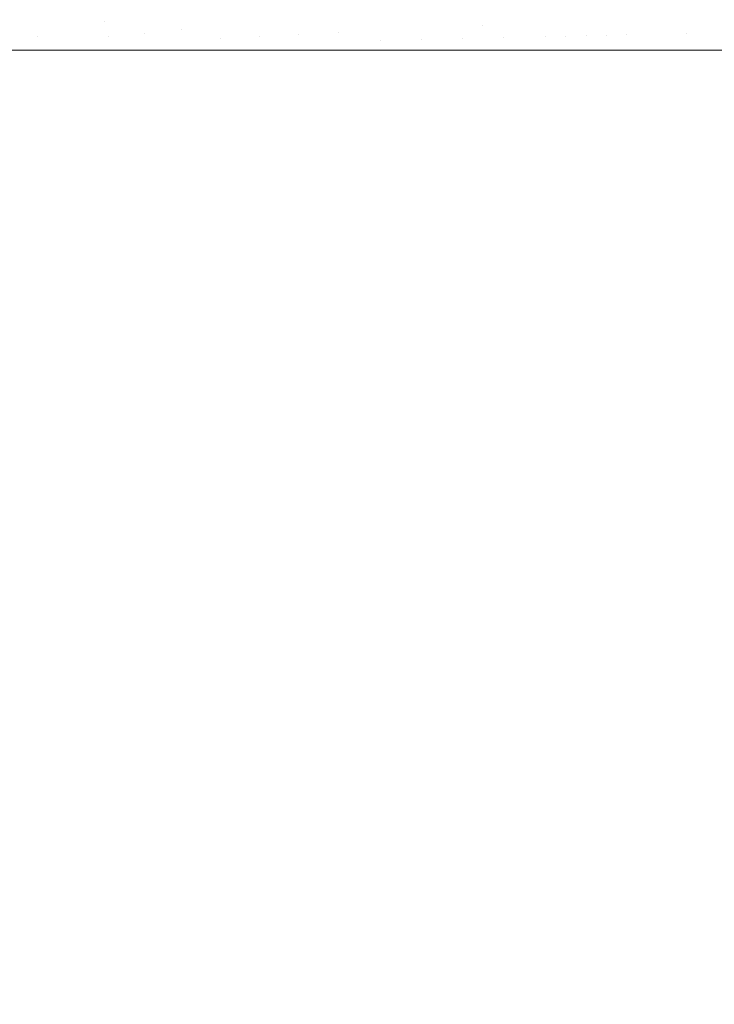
# Model space of a CAD drawing. Header units: centimetres. Extents: x -35.1 to 36.2, y 4.2 to 6.
# Tile 158 of 256: x -11.275 to -11.184, y 5.7751 to 5.9041. Entities that reach past the tile are written whole.
import ezdxf

# ---------------------------------------------------------------- set-up
doc = ezdxf.new("R2010")
doc.units = ezdxf.units.CM
doc.header["$LTSCALE"] = 2.54
doc.layers.add('Lucido design-1', color=7, linetype='Continuous')

# ---------------------------------------------------------------- blocks, each defined once
blk = doc.blocks.new('Gruppo-4-1')
at = {"color": 7, "linetype": 'Continuous', "lineweight": 9}
for points, invisible_edges in [([(-11.27049, 5.90598, -2313.12169), (-11.27409, 5.90396, -2313.12196), (-11.27532, 5.90494, -2313.12196), (-11.27236, 5.90748, -2313.12169)], 15), ([(-11.26394, 5.90381, -2313.12129), (-11.26503, 5.90591, -2313.12129), (-11.26076, 5.90746, -2313.12074), (-11.25997, 5.90611, -2313.12074)], 15), ([(-11.23873, 5.90432, -2313.11695), (-11.24387, 5.90381, -2313.11817), (-11.24433, 5.90582, -2313.11817), (-11.23926, 5.90661, -2313.11695)], 15), ([(-11.26919, 5.90439, -2313.12169), (-11.27324, 5.90291, -2313.12196), (-11.27409, 5.90396, -2313.12196), (-11.27049, 5.90598, -2313.12169)], 15), ([(-11.26919, 5.90439, -2313.12169), (-11.26503, 5.90591, -2313.12129), (-11.26394, 5.90381, -2313.12129), (-11.26839, 5.90284, -2313.12169)], 15), ([(-11.25997, 5.90611, -2313.12074), (-11.25938, 5.9048, -2313.12074), (-11.26394, 5.90381, -2313.12129)], 11), ([(-11.25868, 5.90232, -2313.12074), (-11.25938, 5.9048, -2313.12074), (-11.2547, 5.90582, -2313.12005), (-11.25419, 5.90428, -2313.12005)], 15), ([(-11.24433, 5.90582, -2313.11817), (-11.24387, 5.90381, -2313.11817), (-11.24891, 5.9033, -2313.1192), (-11.24931, 5.90504, -2313.1192)], 15), ([(-11.23332, 5.9036, -2313.11554), (-11.23351, 5.90484, -2313.11554), (-11.22823, 5.90537, -2313.11391), (-11.22801, 5.90399, -2313.11391)], 15), ([(-11.22801, 5.90399, -2313.11391), (-11.22823, 5.90537, -2313.11391), (-11.22289, 5.90591, -2313.11206), (-11.22266, 5.90439, -2313.11206)], 15), ([(-11.21456, 5.90498, -2313.10883), (-11.21186, 5.90518, -2313.10763), (-11.21167, 5.90344, -2313.10763), (-11.21438, 5.9033, -2313.10883)], 15), ([(-11.20896, 5.90357, -2313.10636), (-11.21167, 5.90344, -2313.10763), (-11.21186, 5.90518, -2313.10763), (-11.20916, 5.90538, -2313.10636)], 15), ([(-11.20916, 5.90538, -2313.10636), (-11.20647, 5.90558, -2313.10503), (-11.20626, 5.9037, -2313.10503), (-11.20896, 5.90357, -2313.10636)], 15), ([(-11.20357, 5.90383, -2313.10364), (-11.20626, 5.9037, -2313.10503), (-11.20647, 5.90558, -2313.10503), (-11.20379, 5.90578, -2313.10364)], 15), ([(-11.20379, 5.90578, -2313.10364), (-11.20112, 5.90598, -2313.10217), (-11.2009, 5.90396, -2313.10217), (-11.20357, 5.90383, -2313.10364)], 15), ([(-11.19824, 5.90408, -2313.10064), (-11.2009, 5.90396, -2313.10217), (-11.20112, 5.90598, -2313.10217), (-11.19846, 5.90617, -2313.10064)], 15), ([(36.07398, 5.90326, -2312.32224), (36.07398, 5.90445, -2312.32227), (-34.95848, 5.90445, -2312.32227), (-34.95848, 5.90326, -2312.32224)], 10), ([(-11.2782, 5.90248, -2313.12212), (-11.27532, 5.90494, -2313.12196), (-11.27409, 5.90396, -2313.12196), (-11.2776, 5.90199, -2313.12212)], 15), ([(-11.2776, 5.90199, -2313.12212), (-11.27409, 5.90396, -2313.12196), (-11.27324, 5.90291, -2313.12196), (-11.27718, 5.90148, -2313.12212)], 15), ([(-11.26839, 5.90284, -2313.12169), (-11.27272, 5.90189, -2313.12196), (-11.27324, 5.90291, -2313.12196), (-11.26919, 5.90439, -2313.12169)], 15), ([(-11.26787, 5.90009, -2313.12165), (-11.26839, 5.90284, -2313.12169), (-11.26394, 5.90381, -2313.12129)], 11), ([(-11.26394, 5.90381, -2313.12129), (-11.26364, 5.90009, -2313.12133), (-11.26787, 5.90009, -2313.12165)], 9), ([(-11.25868, 5.90232, -2313.12074), (-11.26339, 5.90185, -2313.12129), (-11.26394, 5.90381, -2313.12129), (-11.25938, 5.9048, -2313.12074)], 15), ([(-11.26364, 5.90009, -2313.12133), (-11.26394, 5.90381, -2313.12129), (-11.26339, 5.90185, -2313.12129)], 11), ([(-11.25419, 5.90428, -2313.12005), (-11.25385, 5.90281, -2313.12005), (-11.25868, 5.90232, -2313.12074)], 11), ([(-11.24931, 5.90504, -2313.1192), (-11.24891, 5.9033, -2313.1192), (-11.25385, 5.90281, -2313.12005), (-11.25419, 5.90428, -2313.12005)], 15), ([(-11.24869, 5.90165, -2313.1192), (-11.24891, 5.9033, -2313.1192), (-11.24387, 5.90381, -2313.11817), (-11.24361, 5.90189, -2313.11817)], 15), ([(-11.23844, 5.90214, -2313.11695), (-11.24361, 5.90189, -2313.11817), (-11.24387, 5.90381, -2313.11817), (-11.23873, 5.90432, -2313.11695)], 15), ([(-11.23844, 5.90214, -2313.11695), (-11.23873, 5.90432, -2313.11695), (-11.23351, 5.90484, -2313.11554), (-11.23332, 5.9036, -2313.11554)], 15), ([(-11.22801, 5.90399, -2313.11391), (-11.22787, 5.90265, -2313.11391), (-11.23319, 5.9024, -2313.11554), (-11.23332, 5.9036, -2313.11554)], 15), ([(-11.22266, 5.90439, -2313.11206), (-11.22249, 5.90291, -2313.11206), (-11.22787, 5.90265, -2313.11391), (-11.22801, 5.90399, -2313.11391)], 15), ([(-11.21726, 5.90479, -2313.10997), (-11.21709, 5.90317, -2313.10997), (-11.22249, 5.90291, -2313.11206), (-11.22266, 5.90439, -2313.11206)], 15), ([(-11.21438, 5.9033, -2313.10883), (-11.21709, 5.90317, -2313.10997), (-11.21726, 5.90479, -2313.10997), (-11.21456, 5.90498, -2313.10883)], 15), ([(-11.20345, 5.90193, -2313.10364), (-11.20615, 5.90187, -2313.10503), (-11.20626, 5.9037, -2313.10503), (-11.20357, 5.90383, -2313.10364)], 15), ([(-11.20357, 5.90383, -2313.10364), (-11.2009, 5.90396, -2313.10217), (-11.20077, 5.90199, -2313.10217), (-11.20345, 5.90193, -2313.10364)], 15), ([(-11.1981, 5.90206, -2313.10064), (-11.20077, 5.90199, -2313.10217), (-11.2009, 5.90396, -2313.10217), (-11.19824, 5.90408, -2313.10064)], 15), ([(-11.19824, 5.90408, -2313.10064), (-11.19559, 5.90421, -2313.09903), (-11.19546, 5.90212, -2313.09903), (-11.1981, 5.90206, -2313.10064)], 15), ([(-11.19284, 5.90218, -2313.09736), (-11.19546, 5.90212, -2313.09903), (-11.19559, 5.90421, -2313.09903), (-11.19298, 5.90434, -2313.09736)], 15), ([(-11.19298, 5.90434, -2313.09736), (-11.19039, 5.90446, -2313.09561), (-11.19025, 5.90224, -2313.09561), (-11.19284, 5.90218, -2313.09736)], 15), ([(-11.18769, 5.9023, -2313.0938), (-11.19025, 5.90224, -2313.09561), (-11.19039, 5.90446, -2313.09561), (-11.18784, 5.90459, -2313.0938)], 15), ([(-11.18784, 5.90459, -2313.0938), (-11.18532, 5.90471, -2313.09191), (-11.18517, 5.90236, -2313.09191), (-11.18769, 5.9023, -2313.0938)], 15), ([(-11.18269, 5.90242, -2313.08995), (-11.18517, 5.90236, -2313.09191), (-11.18532, 5.90471, -2313.09191), (-11.18284, 5.90483, -2313.08995)], 15), ([(-34.95848, 5.90326, -2312.32224), (-34.95848, 5.90009, -2312.32217), (36.07398, 5.90009, -2312.32217), (36.07398, 5.90326, -2312.32224)], 8), ([(-11.27718, 5.90148, -2313.12212), (-11.27324, 5.90291, -2313.12196), (-11.27272, 5.90189, -2313.12196), (-11.27692, 5.90098, -2313.12212)], 15), ([(-11.27272, 5.90189, -2313.12196), (-11.26839, 5.90284, -2313.12169), (-11.27061, 5.90009, -2313.12187)], 11), ([(-11.26839, 5.90284, -2313.12169), (-11.26787, 5.90009, -2313.12165), (-11.27061, 5.90009, -2313.12187)], 9), ([(-11.25676, 5.90009, -2313.12052), (-11.25868, 5.90232, -2313.12074), (-11.25385, 5.90281, -2313.12005)], 11), ([(-11.25385, 5.90281, -2313.12005), (-11.25361, 5.90009, -2313.12002), (-11.25676, 5.90009, -2313.12052)], 9), ([(-11.25385, 5.90281, -2313.12005), (-11.24891, 5.9033, -2313.1192), (-11.25, 5.90009, -2313.11945)], 11), ([(-11.25, 5.90009, -2313.11945), (-11.25361, 5.90009, -2313.12002), (-11.25385, 5.90281, -2313.12005)], 10), ([(-11.25, 5.90009, -2313.11945), (-11.24891, 5.9033, -2313.1192), (-11.24869, 5.90165, -2313.1192)], 11), ([(-11.23332, 5.9036, -2313.11554), (-11.23319, 5.9024, -2313.11554), (-11.23844, 5.90214, -2313.11695)], 11), ([(-11.23319, 5.9024, -2313.11554), (-11.22787, 5.90265, -2313.11391), (-11.22778, 5.90135, -2313.11391)], 11), ([(-11.22778, 5.90135, -2313.11391), (-11.22787, 5.90265, -2313.11391), (-11.22249, 5.90291, -2313.11206), (-11.2224, 5.90148, -2313.11206)], 15), ([(-11.2224, 5.90148, -2313.11206), (-11.22249, 5.90291, -2313.11206), (-11.21709, 5.90317, -2313.10997), (-11.21699, 5.90161, -2313.10997)], 15), ([(-11.21699, 5.90161, -2313.10997), (-11.21709, 5.90317, -2313.10997), (-11.21438, 5.9033, -2313.10883)], 11), ([(-11.21438, 5.9033, -2313.10883), (-11.21156, 5.90174, -2313.10763), (-11.21699, 5.90161, -2313.10997)], 11), ([(-11.21438, 5.9033, -2313.10883), (-11.21167, 5.90344, -2313.10763), (-11.21156, 5.90174, -2313.10763)], 11), ([(-11.20885, 5.9018, -2313.10636), (-11.21156, 5.90174, -2313.10763), (-11.21167, 5.90344, -2313.10763), (-11.20896, 5.90357, -2313.10636)], 15), ([(-11.20896, 5.90357, -2313.10636), (-11.20626, 5.9037, -2313.10503), (-11.20615, 5.90187, -2313.10503), (-11.20885, 5.9018, -2313.10636)], 15), ([(-11.27692, 5.90098, -2313.12212), (-11.27272, 5.90189, -2313.12196), (-11.27237, 5.90009, -2313.12194), (-11.27675, 5.90009, -2313.1221)], 11), ([(-11.27061, 5.90009, -2313.12187), (-11.27237, 5.90009, -2313.12194), (-11.27272, 5.90189, -2313.12196)], 10), ([(-11.26339, 5.90185, -2313.12129), (-11.26324, 5.90009, -2313.12128), (-11.26364, 5.90009, -2313.12133)], 9), ([(-11.25848, 5.90009, -2313.12072), (-11.26324, 5.90009, -2313.12128), (-11.26339, 5.90185, -2313.12129), (-11.25868, 5.90232, -2313.12074)], 14), ([(-11.25676, 5.90009, -2313.12052), (-11.25848, 5.90009, -2313.12072), (-11.25868, 5.90232, -2313.12074)], 10), ([(-11.24869, 5.90165, -2313.1192), (-11.24863, 5.90009, -2313.11918), (-11.25, 5.90009, -2313.11945)], 9), ([(-11.24863, 5.90009, -2313.11918), (-11.24869, 5.90165, -2313.1192), (-11.24361, 5.90189, -2313.11817)], 11), ([(-11.24361, 5.90189, -2313.11817), (-11.24338, 5.90009, -2313.11814), (-11.24863, 5.90009, -2313.11918)], 9), ([(-11.24338, 5.90009, -2313.11814), (-11.24361, 5.90189, -2313.11817), (-11.23844, 5.90214, -2313.11695)], 11), ([(-11.23844, 5.90214, -2313.11695), (-11.23836, 5.90009, -2313.11693), (-11.24338, 5.90009, -2313.11814)], 9), ([(-11.23694, 5.90009, -2313.11659), (-11.23844, 5.90214, -2313.11695), (-11.23319, 5.9024, -2313.11554)], 11), ([(-11.23694, 5.90009, -2313.11659), (-11.23836, 5.90009, -2313.11693), (-11.23844, 5.90214, -2313.11695)], 10), ([(-11.23319, 5.9024, -2313.11554), (-11.2331, 5.90009, -2313.11551), (-11.23694, 5.90009, -2313.11659)], 9), ([(-11.2307, 5.90009, -2313.11483), (-11.23319, 5.9024, -2313.11554), (-11.22778, 5.90135, -2313.11391)], 11), ([(-11.2307, 5.90009, -2313.11483), (-11.2331, 5.90009, -2313.11551), (-11.23319, 5.9024, -2313.11554)], 10), ([(-11.22778, 5.90135, -2313.11391), (-11.22777, 5.90009, -2313.11388), (-11.2307, 5.90009, -2313.11483)], 9), ([(-11.22778, 5.90135, -2313.11391), (-11.2224, 5.90148, -2313.11206), (-11.22468, 5.90009, -2313.11288)], 11), ([(-11.22468, 5.90009, -2313.11288), (-11.22777, 5.90009, -2313.11388), (-11.22778, 5.90135, -2313.11391)], 10), ([(-11.2224, 5.90148, -2313.11206), (-11.22238, 5.90009, -2313.11203), (-11.22468, 5.90009, -2313.11288)], 9), ([(-11.2224, 5.90148, -2313.11206), (-11.21699, 5.90161, -2313.10997), (-11.21889, 5.90009, -2313.11074)], 11), ([(-11.21889, 5.90009, -2313.11074), (-11.22238, 5.90009, -2313.11203), (-11.2224, 5.90148, -2313.11206)], 10), ([(-11.21699, 5.90161, -2313.10997), (-11.21697, 5.90009, -2313.10994), (-11.21889, 5.90009, -2313.11074)], 9), ([(-11.21699, 5.90161, -2313.10997), (-11.21156, 5.90174, -2313.10763), (-11.21334, 5.90009, -2313.10844)], 11), ([(-11.21334, 5.90009, -2313.10844), (-11.21697, 5.90009, -2313.10994), (-11.21699, 5.90161, -2313.10997)], 10), ([(-11.21156, 5.90174, -2313.10763), (-11.21154, 5.90009, -2313.10761), (-11.21334, 5.90009, -2313.10844)], 9), ([(-11.20805, 5.90009, -2313.106), (-11.21154, 5.90009, -2313.10761), (-11.21156, 5.90174, -2313.10763), (-11.20885, 5.9018, -2313.10636)], 14), ([(-11.20805, 5.90009, -2313.106), (-11.20885, 5.9018, -2313.10636), (-11.20615, 5.90187, -2313.10503)], 11), ([(-11.20615, 5.90187, -2313.10503), (-11.20612, 5.90009, -2313.10501), (-11.20805, 5.90009, -2313.106)], 9), ([(-11.20612, 5.90009, -2313.10501), (-11.20615, 5.90187, -2313.10503), (-11.20345, 5.90193, -2313.10364)], 11), ([(-11.20345, 5.90193, -2313.10364), (-11.20303, 5.90009, -2313.10343), (-11.20612, 5.90009, -2313.10501)], 9), ([(-11.20303, 5.90009, -2313.10343), (-11.20345, 5.90193, -2313.10364), (-11.20077, 5.90199, -2313.10217)], 11), ([(-11.20077, 5.90199, -2313.10217), (-11.20074, 5.90009, -2313.10214), (-11.20303, 5.90009, -2313.10343)], 9), ([(-11.20074, 5.90009, -2313.10214), (-11.20077, 5.90199, -2313.10217), (-11.1981, 5.90206, -2313.10064)], 11), ([(-11.1981, 5.90206, -2313.10064), (-11.1981, 5.90009, -2313.10066), (-11.20074, 5.90009, -2313.10214)], 9), ([(-11.1981, 5.90206, -2313.10064), (-11.19546, 5.90212, -2313.09903), (-11.19543, 5.90009, -2313.09901)], 11), ([(-11.19543, 5.90009, -2313.09901), (-11.1981, 5.90009, -2313.10066), (-11.1981, 5.90206, -2313.10064)], 10), ([(-11.19546, 5.90212, -2313.09903), (-11.19284, 5.90218, -2313.09736), (-11.1936, 5.90009, -2313.09788)], 11), ([(-11.1936, 5.90009, -2313.09788), (-11.19543, 5.90009, -2313.09901), (-11.19546, 5.90212, -2313.09903)], 10), ([(-11.19284, 5.90218, -2313.09736), (-11.19025, 5.90224, -2313.09561), (-11.18936, 5.90009, -2313.09503), (-11.1936, 5.90009, -2313.09788)], 11), ([(-11.18936, 5.90009, -2313.09503), (-11.19025, 5.90224, -2313.09561), (-11.18769, 5.9023, -2313.0938)], 11), ([(-11.18769, 5.9023, -2313.0938), (-11.18766, 5.90009, -2313.09378), (-11.18936, 5.90009, -2313.09503)], 9), ([(-11.18769, 5.9023, -2313.0938), (-11.18517, 5.90236, -2313.09191), (-11.18537, 5.90009, -2313.0921)], 11), ([(-11.18537, 5.90009, -2313.0921), (-11.18766, 5.90009, -2313.09378), (-11.18769, 5.9023, -2313.0938)], 10), ([(-11.18265, 5.90009, -2313.08994), (-11.18537, 5.90009, -2313.0921), (-11.18517, 5.90236, -2313.09191), (-11.18269, 5.90242, -2313.08995)], 14), ([(-11.27675, 5.90009, -2313.1221), (-11.27237, 5.90009, -2313.12194), (-11.27264, 4.70009, -2313.12195), (-11.27681, 4.70009, -2313.12211)], 10), ([(-11.27237, 5.90009, -2313.12194), (-11.27061, 5.90009, -2313.12187), (-11.27061, 4.70009, -2313.12187), (-11.27264, 4.70009, -2313.12195)], 10), ([(-11.26848, 4.70009, -2313.1217), (-11.27061, 4.70009, -2313.12187), (-11.27061, 5.90009, -2313.12187), (-11.26787, 5.90009, -2313.12165)], 10), ([(-11.26787, 5.90009, -2313.12165), (-11.26364, 5.90009, -2313.12133), (-11.26364, 4.70009, -2313.12133), (-11.26848, 4.70009, -2313.1217)], 10), ([(-11.26364, 5.90009, -2313.12133), (-11.26324, 5.90009, -2313.12128), (-11.25676, 4.70009, -2313.12052), (-11.26022, 4.70009, -2313.12092)], 10), ([(-11.26022, 4.70009, -2313.12092), (-11.26364, 4.70009, -2313.12133), (-11.26364, 5.90009, -2313.12133)], 10), ([(-11.26324, 5.90009, -2313.12128), (-11.25848, 5.90009, -2313.12072), (-11.25676, 4.70009, -2313.12052)], 10), ([(-11.25848, 5.90009, -2313.12072), (-11.25676, 5.90009, -2313.12052), (-11.25676, 4.70009, -2313.12052)], 10), ([(-11.25208, 4.70009, -2313.11978), (-11.25676, 4.70009, -2313.12052), (-11.25676, 5.90009, -2313.12052), (-11.25361, 5.90009, -2313.12002)], 10), ([(-11.25361, 5.90009, -2313.12002), (-11.25, 5.90009, -2313.11945), (-11.25, 4.70009, -2313.11945), (-11.25208, 4.70009, -2313.11978)], 10), ([(-11.24807, 4.70009, -2313.11907), (-11.25, 4.70009, -2313.11945), (-11.25, 5.90009, -2313.11945), (-11.24863, 5.90009, -2313.11918)], 10), ([(-11.24863, 5.90009, -2313.11918), (-11.24338, 5.90009, -2313.11814), (-11.24338, 4.70009, -2313.11814), (-11.24807, 4.70009, -2313.11907)], 10), ([(-11.24019, 4.70009, -2313.11737), (-11.24338, 4.70009, -2313.11814), (-11.24338, 5.90009, -2313.11814), (-11.23836, 5.90009, -2313.11693)], 10), ([(-11.23836, 5.90009, -2313.11693), (-11.23694, 5.90009, -2313.11659), (-11.23694, 4.70009, -2313.11659), (-11.24019, 4.70009, -2313.11737)], 10), ([(-11.23254, 4.70009, -2313.11535), (-11.23694, 4.70009, -2313.11659), (-11.23694, 5.90009, -2313.11659), (-11.2331, 5.90009, -2313.11551)], 10), ([(-11.2331, 5.90009, -2313.11551), (-11.2307, 5.90009, -2313.11483), (-11.2307, 4.70009, -2313.11483), (-11.23254, 4.70009, -2313.11535)], 10), ([(-11.22881, 4.70009, -2313.11422), (-11.2307, 4.70009, -2313.11483), (-11.2307, 5.90009, -2313.11483), (-11.22777, 5.90009, -2313.11388)], 10), ([(-11.22777, 5.90009, -2313.11388), (-11.22468, 5.90009, -2313.11288), (-11.22468, 4.70009, -2313.11288), (-11.22881, 4.70009, -2313.11422)], 10), ([(-11.22156, 4.70009, -2313.11173), (-11.22468, 4.70009, -2313.11288), (-11.22468, 5.90009, -2313.11288), (-11.22238, 5.90009, -2313.11203)], 10), ([(-11.22238, 5.90009, -2313.11203), (-11.21889, 5.90009, -2313.11074), (-11.21889, 4.70009, -2313.11074), (-11.22156, 4.70009, -2313.11173)], 10), ([(-11.21334, 4.70009, -2313.10844), (-11.21462, 4.70009, -2313.10897), (-11.21889, 5.90009, -2313.11074), (-11.21697, 5.90009, -2313.10994)], 10), ([(-11.21462, 4.70009, -2313.10897), (-11.21889, 4.70009, -2313.11074), (-11.21889, 5.90009, -2313.11074)], 10), ([(-11.21697, 5.90009, -2313.10994), (-11.21334, 5.90009, -2313.10844), (-11.21334, 4.70009, -2313.10844)], 10), ([(-11.21127, 4.70009, -2313.10748), (-11.21334, 4.70009, -2313.10844), (-11.21334, 5.90009, -2313.10844), (-11.21154, 5.90009, -2313.10761)], 10), ([(-11.21154, 5.90009, -2313.10761), (-11.20805, 5.90009, -2313.106), (-11.20805, 4.70009, -2313.106), (-11.21127, 4.70009, -2313.10748)], 10), ([(-11.20484, 4.70009, -2313.10435), (-11.20805, 4.70009, -2313.106), (-11.20805, 5.90009, -2313.106), (-11.20612, 5.90009, -2313.10501)], 10), ([(-11.20612, 5.90009, -2313.10501), (-11.20303, 5.90009, -2313.10343), (-11.20303, 4.70009, -2313.10343), (-11.20484, 4.70009, -2313.10435)], 10), ([(-11.20175, 4.70009, -2313.10271), (-11.20303, 4.70009, -2313.10343), (-11.20303, 5.90009, -2313.10343), (-11.20074, 5.90009, -2313.10214)], 10), ([(-11.20074, 5.90009, -2313.10214), (-11.1981, 5.90009, -2313.10066), (-11.1981, 4.70009, -2313.10066), (-11.20175, 4.70009, -2313.10271)], 10), ([(-11.19585, 4.70009, -2313.09927), (-11.1981, 4.70009, -2313.10066), (-11.1981, 5.90009, -2313.10066), (-11.19543, 5.90009, -2313.09901)], 10), ([(-11.19543, 5.90009, -2313.09901), (-11.1936, 5.90009, -2313.09788), (-11.1936, 4.70009, -2313.09788), (-11.19585, 4.70009, -2313.09927)], 10), ([(-11.1936, 5.90009, -2313.09788), (-11.18936, 5.90009, -2313.09503), (-11.18936, 4.70009, -2313.09503), (-11.19033, 4.70009, -2313.09568)], 10), ([(-11.19033, 4.70009, -2313.09568), (-11.1936, 4.70009, -2313.09788), (-11.1936, 5.90009, -2313.09788)], 10), ([(-11.18771, 4.70009, -2313.09382), (-11.18936, 4.70009, -2313.09503), (-11.18936, 5.90009, -2313.09503), (-11.18766, 5.90009, -2313.09378)], 10), ([(-11.18766, 5.90009, -2313.09378), (-11.18537, 5.90009, -2313.0921), (-11.18537, 4.70009, -2313.0921), (-11.18771, 4.70009, -2313.09382)], 10), ([(-11.18276, 4.70009, -2313.09002), (-11.18537, 4.70009, -2313.0921), (-11.18537, 5.90009, -2313.0921), (-11.18265, 5.90009, -2313.08994)], 10)]:
    blk.add_3dface(points, dxfattribs=dict(at, invisible_edges=invisible_edges))
blk.add_3dface([(-34.95848, 5.90009, -2312.32217), (-34.95848, 4.30009, -2312.32217), (36.07398, 4.30009, -2312.32217), (36.07398, 5.90009, -2312.32217)], dxfattribs=at)

msp = doc.modelspace()

# ---------------------------------------------------------------- block references
at = {"layer": 'Lucido design-1', "color": 7}
msp.add_blockref('Gruppo-4-1', (0, 0), dxfattribs=at)

doc.saveas('drawing.dxf')
